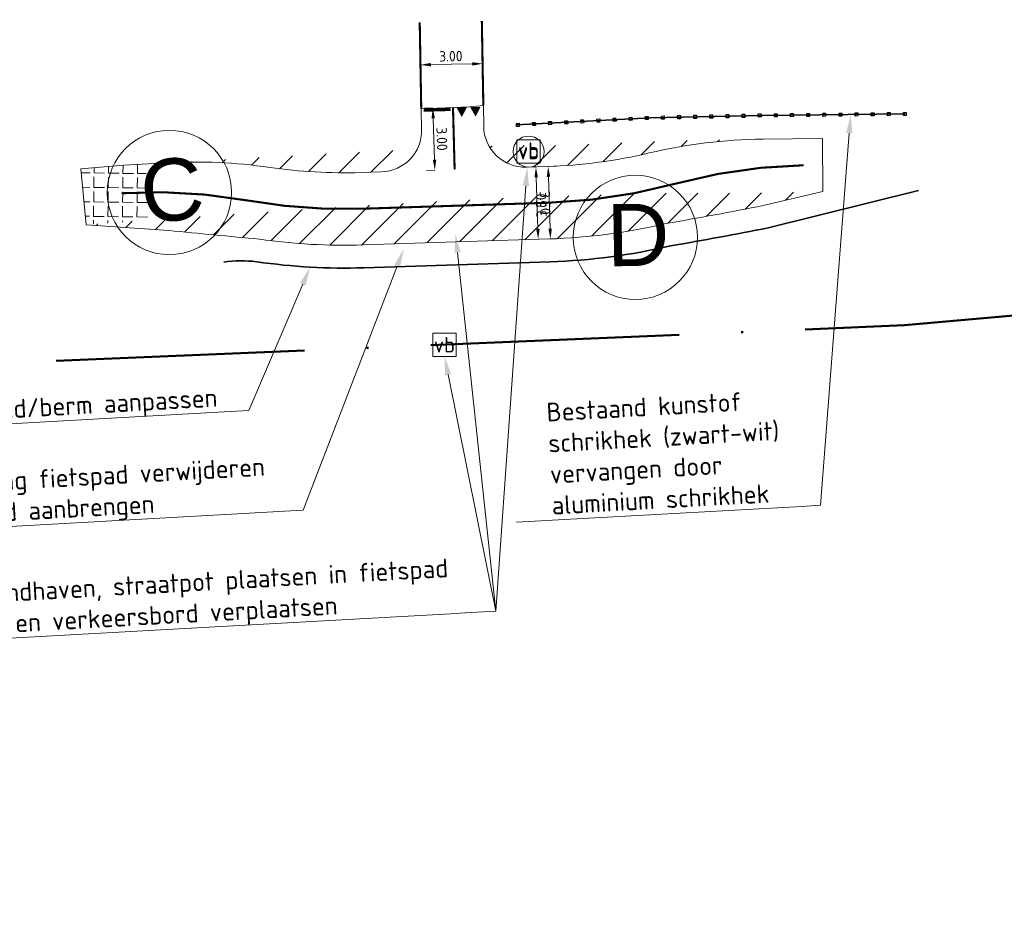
# Model space of a CAD drawing. Header units: metres. Extents: x 125342 to 129425, y 451189 to 457051.
# Tile 50 of 68: x 127780 to 127828, y 451854 to 451897. Entities that reach past the tile are written whole.
import ezdxf
from ezdxf import colors
from ezdxf.entities.mleader import LeaderData, LeaderLine
from ezdxf.enums import TextEntityAlignment as Align
from ezdxf.math import Vec2, Vec3

# ---------------------------------------------------------------- set-up
doc = ezdxf.new("R2010")
doc.units = ezdxf.units.M
for name, pattern in [('VW-1-1_STREEP', [2, 1, -1]), ('VW-30-270_STREEP', [3, 0.3, -2.7]), ('VW-5050_STREEP', [1, 0.5, -0.5]), ('XX-PROJECTGRENS', [18, 12, -3, 0, -3])]:
    doc.linetypes.add(name, pattern=pattern)
doc.layers.get('Defpoints').update_dxf_attribs({"color": 30})
doc.layers.add('B-RI-HWA', color=190, linetype='Continuous')
for name, color, linetype, lineweight in [('B-WE-VH-VERHARDING_ASFALT-A-500', 252, 'Continuous', 18), ('B-WE-VW-MARKERING_LANGS_STREEP_11_015-G', 7, 'VW-1-1_STREEP', 13), ('B-WE-VW-MARKERING_LANGS_STREEP_DOORGETROKKEN_010-G', 7, 'Continuous', 13), ('N-WE-BV-GELEIDECONSTRUCTIE_GELEIDEBARRIER-G', 210, 'BV-GELEIDEBARRIER', 35), ('N-WE-GW-BERM-G', 90, 'Continuous', 35), ('N-WE-KG-GRENS_PROJECT_NIEUW-G', 7, 'XX-PROJECTGRENS', 50), ('N-WE-VH-VERHARDING_ASFALT_FIETS_ZWART-O', 10, 'Continuous', 18), ('N-WE-VH-VERHARDING_TEGEL-O', 252, 'Continuous', 18), ('N-WE-VH-VERHARDING_VERBREDING_FIETSPAD', 252, 'Continuous', 18), ('N-WE-VW-MARKERING_DWARS_DRIEHOEK-G', 7, 'VW-HAAIETAND50-L-N', 35), ('N-WE-VW-MARKERING_DWARS_OVERSTEEK_KANALISATIESTREEP50_010-G', 7, 'VW-5050_STREEP', 13), ('N-WE-VW-MARKERING_LANGS_STREEP_30270_010-G', 7, 'VW-30-270_STREEP', 13), ('N-XX-VW-VERKEERSTEKEN_BORD-S', 255, 'Continuous', 25), ('N-XX-VW-VERKEERSTEKEN_DRAAGCONSTRUCTIE-S', 7, 'Continuous', 25), ('X-XX-AL-M', 7, 'Continuous', 18), ('X-XX-AL-T18', 7, 'Continuous', 18)]:
    doc.layers.add(name, color=color, linetype=linetype, lineweight=lineweight)
doc.styles.add('NLCS-ISO', font='NLCS-ISO.ttf')
doc.styles.add('NLCS-ISO-M200-T25', font='NLCS-ISO.ttf', dxfattribs={"height": 0.5})
doc.styles.add('NLCS-ISO-M500-T18', font='NLCS-ISO.ttf', dxfattribs={"height": 0.9})
doc.styles.get("Standard").update_dxf_attribs({"font": 'arial.ttf'})
doc.linetypes.add('BV-GELEIDEBARRIER', pattern='A,10,-3,[109,NLCS.shx,S=1,R=0,X=0,Y=0],-3', length=16)
doc.linetypes.add('CONTINUOUS-V', pattern='A,3.5,[24,NLCS.shx,S=0.5,R=0,X=0,Y=0],3.5', length=7)
doc.linetypes.add('VW-HAAIETAND50-L-N', pattern='A,0,-0.5,[150,NLCS.shx,S=1,R=0,X=-0.625,Y=0],-0.5', length=1)
doc.dimstyles.new('NLCS-M200-T25-PIJL_L2_H1', dxfattribs={"dimtxt": 0.5, "dimasz": 0.5, "dimexe": 0.4, "dimexo": 2, "dimgap": 0.14, "dimtad": 1, "dimzin": 3, "dimdsep": 46, "dimtxsty": 'NLCS-ISO-M200-T25', "dimcen": 2.5, "dimdle": 2, "dimclrd": 256, "dimclre": 256, "dimclrt": 7, "dimadec": 1, "dimazin": 0, "dimtfac": 1, "dimtdec": 3, "dimtofl": 0, "dimtmove": 0, "dimatfit": 1, "dimfxl": 0.4, "dimfxlon": 1, "dimtfillclr": 256, "dimtolj": 1, "dimtzin": 3, "dimlwd": -1, "dimlwe": -1, "dimarcsym": 0})
pattern_1 = [(45, (0, 50), (-0.7633217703, 0.7633217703), [])]

# ---------------------------------------------------------------- blocks, each defined once
blk = doc.blocks.new('*D40')
at = {"layer": 'Defpoints', "color": 0, "transparency": 16777216}
for p in [(127801.332, 451892.822), (127800.474, 451889.793), (127801.429, 451889.824)]:
    blk.add_point(p, dxfattribs=at)
at = {"layer": 'X-XX-AL-M', "linetype": 'Continuous', "transparency": 16777216}
for p, q in [((127800.377, 451892.791), (127799.977, 451892.779)), ((127800.393, 451892.292), (127800.457, 451890.293)), ((127800.474, 451889.793), (127800.074, 451889.78))]:
    blk.add_line(p, q, dxfattribs=at)
at = {"layer": 'X-XX-AL-M', "transparency": 16777216}
for points in [[(127800.476, 451892.294), (127800.31, 451892.289), (127800.377, 451892.791)], [(127800.541, 451890.295), (127800.374, 451890.29), (127800.474, 451889.793)]]:
    blk.add_solid(points, dxfattribs=at)
at = {"layer": 'X-XX-AL-M', "color": 7, "transparency": 16777216, "insert": (127800.815, 451891.299), "char_height": 0.5, "attachment_point": 5, "rotation": 271.842, "style": 'NLCS-ISO-M200-T25'}
blk.add_mtext('\\A1;3.00', dxfattribs=at)
blk = doc.blocks.new('*D41')
at = {"layer": 'Defpoints', "color": 0, "transparency": 16777216}
for p in [(127805.896, 451889.967), (127806.009, 451886.469), (127806.057, 451886.471)]:
    blk.add_point(p, dxfattribs=at)
at = {"layer": 'X-XX-AL-M', "linetype": 'Continuous', "transparency": 16777216}
for p, q in [((127805.945, 451889.969), (127806.345, 451889.982)), ((127805.961, 451889.469), (127806.041, 451886.971)), ((127806.057, 451886.471), (127806.457, 451886.484))]:
    blk.add_line(p, q, dxfattribs=at)
at = {"layer": 'X-XX-AL-M', "transparency": 16777216}
for points in [[(127805.878, 451889.467), (127806.044, 451889.472), (127805.945, 451889.969)], [(127805.958, 451886.968), (127806.125, 451886.973), (127806.057, 451886.471)]]:
    blk.add_solid(points, dxfattribs=at)
at = {"layer": 'X-XX-AL-M', "color": 7, "transparency": 16777216, "insert": (127805.615, 451888.092), "char_height": 0.5, "attachment_point": 5, "rotation": 91.8421, "style": 'NLCS-ISO-M200-T25'}
blk.add_mtext('\\A1;3.50', dxfattribs=at)
blk = doc.blocks.new('SIE-WEG_VERKEERSBORD-SO')
at = {"color": 0, "linetype": 'ByBlock', "lineweight": 18}
blk.add_lwpolyline([(-1.125, -1.125), (1.125, -1.125), (1.125, 1.125), (-1.125, 1.125)], close=True, dxfattribs=at)
at = {"color": 0, "linetype": 'ByBlock', "lineweight": 18, "style": 'NLCS-ISO'}
blk.add_text('vb', height=1.5, dxfattribs=at).set_placement((0, 0), align=Align.MIDDLE_CENTER)
blk = doc.blocks.new('SIE-WEG_PAAL_VERKEERSBORD-SO')
at = {"color": 0, "linetype": 'ByBlock', "lineweight": 18}
blk.add_circle((0, 0), 1.5, dxfattribs=at)
at = {"color": 0, "linetype": 'ByBlock', "lineweight": 18, "style": 'NLCS-ISO'}
blk.add_text('vb', height=1.5, dxfattribs=at).set_placement((0, 0.132), align=Align.MIDDLE_CENTER)
blk = doc.blocks.new('symbool met letter')
at = {"layer": 'N-WE-VH-VERHARDING_TEGEL-O'}
blk.add_circle((-0.003, -0.006), 3, dxfattribs=at)
blk.add_attdef('LETTER', (-1.389, -1.385), '', height=3)
blk = doc.blocks.new('*D85')
at = {"layer": 'Defpoints', "color": 0, "transparency": 16777216}
for p in [(127799.74, 451897.105), (127802.74, 451897.158), (127802.779, 451894.932)]:
    blk.add_point(p, dxfattribs=at)
at = {"layer": 'X-XX-AL-M', "linetype": 'Continuous', "transparency": 16777216}
for p, q in [((127802.775, 451895.158), (127802.786, 451894.532)), ((127799.775, 451895.105), (127799.786, 451894.479)), ((127800.279, 451894.888), (127802.279, 451894.923))]:
    blk.add_line(p, q, dxfattribs=at)
at = {"layer": 'X-XX-AL-M', "transparency": 16777216}
for points in [[(127800.278, 451894.971), (127800.281, 451894.804), (127799.779, 451894.879)], [(127802.277, 451895.006), (127802.28, 451894.84), (127802.779, 451894.932)]]:
    blk.add_solid(points, dxfattribs=at)
at = {"layer": 'X-XX-AL-M', "color": 7, "transparency": 16777216, "insert": (127801.246, 451895.295), "char_height": 0.5, "attachment_point": 5, "rotation": 1.0126, "style": 'NLCS-ISO-M200-T25'}
blk.add_mtext('\\A1;3.00', dxfattribs=at)
blk = doc.blocks.new('*D87')
at = {"layer": 'Defpoints', "color": 0, "transparency": 16777216}
for p in [(127805.896, 451889.967), (127805.465, 451886.452), (127806.009, 451886.469)]:
    blk.add_point(p, dxfattribs=at)
at = {"layer": 'X-XX-AL-M', "linetype": 'Continuous', "transparency": 16777216}
for p, q in [((127805.353, 451889.95), (127804.953, 451889.937)), ((127805.369, 451889.45), (127805.449, 451886.951)), ((127805.465, 451886.452), (127805.066, 451886.439))]:
    blk.add_line(p, q, dxfattribs=at)
at = {"layer": 'X-XX-AL-M', "transparency": 16777216}
for points in [[(127805.452, 451889.453), (127805.286, 451889.448), (127805.353, 451889.95)], [(127805.533, 451886.954), (127805.366, 451886.949), (127805.465, 451886.452)]]:
    blk.add_solid(points, dxfattribs=at)
at = {"layer": 'X-XX-AL-M', "color": 7, "transparency": 16777216, "insert": (127805.799, 451888.213), "char_height": 0.5, "attachment_point": 5, "rotation": 271.8421, "style": 'NLCS-ISO-M200-T25'}
blk.add_mtext('\\A1;3.50', dxfattribs=at)
blk = doc.blocks.new('*U88')
at = {"layer": 'B-RI-HWA'}
blk.add_lwpolyline([(0.002, 0.075), (0.134, 0.075), (0.134, -0.075), (0.002, -0.075)], close=True, dxfattribs=at)
blk = doc.blocks.new('*U89')
at = {"layer": 'N-WE-BV-GELEIDECONSTRUCTIE_GELEIDEBARRIER-G', "color": 0, "linetype": 'ByBlock', "lineweight": -2, "transparency": 16777216}
for p, rotation in [((127809.083, 451892.225), 3.051521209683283), ((127809.861, 451892.266), 3.051521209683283), ((127810.639, 451892.308), 3.051521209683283), ((127811.418, 451892.332), 1.225383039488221), ((127812.197, 451892.349), 1.225383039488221), ((127812.975, 451892.365), 1.225383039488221), ((127813.754, 451892.382), 1.225383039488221), ((127814.533, 451892.399), 1.225383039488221), ((127815.312, 451892.415), 1.225383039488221), ((127816.091, 451892.432), 1.225383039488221), ((127816.87, 451892.442), 0.5806275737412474), ((127817.649, 451892.45), 0.5806275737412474), ((127818.428, 451892.458), 0.5806275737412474), ((127819.208, 451892.466), 0.5806275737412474), ((127819.987, 451892.474), 0.5806275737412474), ((127820.766, 451892.482), 0.5806275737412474), ((127821.545, 451892.49), 0.5806275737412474), ((127822.324, 451892.498), 0.5806275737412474), ((127823.103, 451892.505), 0.5806275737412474), ((127804.415, 451891.976), 3.051521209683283), ((127805.193, 451892.017), 3.051521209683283), ((127805.971, 451892.059), 3.051521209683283), ((127806.749, 451892.1), 3.051521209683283), ((127807.527, 451892.142), 3.051521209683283), ((127808.305, 451892.183), 3.051521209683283)]:
    blk.add_blockref('*U88', p, dxfattribs=dict(at, rotation=rotation))

msp = doc.modelspace()

# ---------------------------------------------------------------- hatches: boundary and pattern name
at = {"layer": 'N-WE-VW-MARKERING_DWARS_DRIEHOEK-G'}
for points in [[(127802.017, 451892.83), (127801.517, 451892.816), (127801.779, 451892.357)], [(127802.682, 451892.847), (127802.182, 451892.834), (127802.444, 451892.374)]]:
    msp.add_hatch(color=256, dxfattribs=at).paths.add_polyline_path(points)

# ---------------------------------------------------------------- linework, layer by layer
at = {"layer": 'B-WE-VW-MARKERING_LANGS_STREEP_11_015-G', "const_width": 0.15, "flags": 128}
msp.add_lwpolyline([(127799.936, 451892.689), (127801.23, 451892.723)], dxfattribs=at)
at = {"layer": 'B-WE-VW-MARKERING_LANGS_STREEP_DOORGETROKKEN_010-G', "const_width": 0.1, "flags": 128}
msp.add_lwpolyline([(127801.429, 451889.824), (127801.35, 451892.815)], dxfattribs=at)
at = {"layer": 'N-WE-BV-GELEIDECONSTRUCTIE_GELEIDEBARRIER-G', "color": 10}
msp.add_lwpolyline([(127804.415, 451891.976), (127810.885, 451892.321), (127816.291, 451892.436), (127823.174, 451892.506)], dxfattribs=at)
at = {"layer": 'N-WE-GW-BERM-G', "flags": 128}
msp.add_lwpolyline([(127790.284, 451885.348, -0.069317), (127791.871, 451885.368, 0.043878), (127797.048, 451885.08), (127798.047, 451885.113), (127805.044, 451885.338), (127806.044, 451885.37, 0.049578), (127811.849, 451886.136, 0.006283), (127816.568, 451887.007), (127823.827, 451888.813)], format="xyb", dxfattribs=at)
at = {"layer": 'N-WE-VH-VERHARDING_ASFALT_FIETS_ZWART-O', "flags": 128}
msp.add_lwpolyline([(127819.212, 451888.769), (127816.334, 451888.082, -0.006299), (127811.63, 451887.214, -0.049868), (127806.009, 451886.469), (127805.009, 451886.437), (127798.012, 451886.212), (127797.012, 451886.18, -0.044117), (127792.001, 451886.461, -0.000701), (127787.624, 451886.876), (127783.63, 451887.155), (127783.387, 451889.857), (127785.463, 451890.03), (127787.513, 451890.145, -0.050079), (127792.504, 451889.925, 0.044117), (127796.9, 451889.678), (127797.899, 451889.71, 0.409977), (127799.835, 451891.745), (127799.817, 451892.749), (127802.144, 451892.852), (127802.815, 451892.914), (127802.832, 451891.899, 0.41846), (127804.896, 451889.935), (127805.896, 451889.967, 0.049868), (127810.827, 451890.621, -0.055387), (127816.309, 451891.287), (127819.186, 451891.316)], format="xyb", close=True, dxfattribs=at)
msp.add_lwpolyline([(127804.896, 451889.935), (127805.896, 451889.967)], dxfattribs=at)
at = {"layer": 'N-WE-VW-MARKERING_DWARS_OVERSTEEK_KANALISATIESTREEP50_010-G', "const_width": 0.1, "flags": 128}
for points in [[(127802.815, 451892.914), (127802.742, 451896.99)], [(127799.817, 451892.749), (127799.743, 451896.937)]]:
    msp.add_lwpolyline(points, dxfattribs=at)
at = {"layer": 'N-WE-VW-MARKERING_LANGS_STREEP_30270_010-G', "const_width": 0.1, "flags": 128}
msp.add_lwpolyline([(127818.275, 451890.029, 0.062217), (127812.14, 451889.15, -0.058681), (127805.952, 451888.218), (127796.956, 451887.929, -0.052476), (127791.371, 451888.336, 0.06058), (127785.345, 451888.677)], format="xyb", dxfattribs=at)

# ---------------------------------------------------------------- block references
at = {"layer": 'N-WE-BV-GELEIDECONSTRUCTIE_GELEIDEBARRIER-G', "color": 10, "linetype": 'CONTINUOUS-V', "lineweight": 5}
msp.add_blockref('*U89', (0, 0), dxfattribs=at)
at = {"layer": 'N-WE-VH-VERHARDING_TEGEL-O', "color": 7, "rotation": 0.941290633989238}
msp.add_blockref('symbool met letter', (127810.159, 451886.552), dxfattribs=at).add_auto_attribs({'LETTER': 'D'})
at = {"layer": 'N-XX-VW-VERKEERSTEKEN_BORD-S', "xscale": 0.5, "yscale": 0.5, "zscale": 0.5}
msp.add_blockref('SIE-WEG_VERKEERSBORD-SO', (127804.998, 451890.69), dxfattribs=at)
at = {"layer": 'N-XX-VW-VERKEERSTEKEN_DRAAGCONSTRUCTIE-S', "xscale": 0.5, "yscale": 0.5, "zscale": 0.5}
msp.add_blockref('SIE-WEG_PAAL_VERKEERSBORD-SO', (127804.998, 451890.69), dxfattribs=at)

# ---------------------------------------------------------------- dimensions: what is measured, and where the dimension line sits
at = {"layer": 'X-XX-AL-M'}
for base, p1, p2, angle, picture, middle in [((127802.779, 451894.932), (127799.74, 451897.105), (127802.74, 451897.158), 1.0126, '*D85', (127801.253, 451894.905)), ((127800.474, 451889.793), (127801.332, 451892.822), (127801.429, 451889.824), 271.842, '*D40', (127800.426, 451891.286)), ((127806.057, 451886.471), (127805.896, 451889.967), (127806.009, 451886.469), 271.8421, '*D41', (127806.005, 451888.104))]:
    dim = msp.add_linear_dim(base=base, p1=p1, p2=p2, angle=angle, dimstyle='NLCS-M200-T25-PIJL_L2_H1', dxfattribs=at)
    dim.commit()
    dim.dimension.update_dxf_attribs({"geometry": picture, "text_midpoint": middle, "dimtype": 161})

# ---------------------------------------------------------------- next in the draw order: leaders
at = {"layer": 'X-XX-AL-T18'}
ml = msp.add_multileader_mtext('Standard', dxfattribs=at)
ml.set_content('Peilbuis handhaven, straatpot plaatsen in fietspad^JHandwijzer verplaatsen', color=7, style='NLCS-ISO-M500-T18')
ml.set_leader_properties(color=256, lineweight=-1)
ml.build(insert=Vec2(0, 0))
ml.multileader.update_dxf_attribs({"text_left_attachment_type": 5, "text_right_attachment_type": 5, "dogleg_length": 0.9, "arrow_head_size": 0.9})
ctx = ml.context
ctx.base_point, ctx.char_height, ctx.arrow_head_size, ctx.landing_gap_size, ctx.plane_origin, ctx.plane_x_axis, ctx.plane_y_axis = Vec3(127773.624, 451866.833), 0.9, 0.9, 0.45, Vec3(127768.325, 451860.064), Vec3(0.998451, 0.055646), Vec3(-0.055646, 0.998451)
ctx.left_attachment, ctx.right_attachment = 5, 5
notes = []
notes.append((ctx, [(1, (1, 1, 0), (127803.413, 451868.494), (-0.998451, -0.055646), 0.9, [(0, [(127804.936, 451889.937)], 0, [])])]))
ctx.mtext.insert, ctx.mtext.text_direction, ctx.mtext.rotation, ctx.mtext.flow_direction = Vec3(127773.925, 451869.524), Vec3(0.998451, 0.055646), 0.055675, 5
ctx.mtext.has_bg_fill, ctx.mtext.bg_color, ctx.mtext.bg_scale_factor, ctx.mtext.bg_transparency, ctx.mtext.use_window_bg_color = 1, -1027028792, 1.5, 0, 1
for ctx, leaders in notes:
    for number, flags, end, landing, length, lines in leaders:
        leader = LeaderData()
        leader.index, (leader.has_last_leader_line, leader.has_dogleg_vector, leader.attachment_direction) = number, flags
        leader.last_leader_point, leader.dogleg_vector, leader.dogleg_length = Vec3(end), Vec3(landing), length
        for number, points, colour, breaks in lines:
            line = LeaderLine()
            line.index, line.vertices, line.color, line.breaks = number, Vec3.list(points), colors.encode_raw_color(colour), breaks
            leader.lines.append(line)
        ctx.leaders.append(leader)

# ---------------------------------------------------------------- next in the draw order: hatches: boundary and pattern name
at = {"layer": 'B-WE-VH-VERHARDING_ASFALT-A-500'}
h = msp.add_hatch(dxfattribs=at)
h.set_pattern_fill('ANSI31', color=5, scale=10)
h.set_pattern_definition(pattern_1)
h.paths.add_polyline_path([(127799.615, 451890.797), (127797.223, 451890.689), (127791.655, 451890.377), (127787.513, 451890.145, -0.050079), (127792.504, 451889.925, 0.044117), (127796.9, 451889.678), (127797.899, 451889.71, 0.272794)])
at = {"layer": 'N-WE-VH-VERHARDING_ASFALT_FIETS_ZWART-O'}
h = msp.add_hatch(dxfattribs=at)
h.set_pattern_fill('ANGLE', scale=0.1, angle=-0.7004)
h.set_pattern_definition([(359.29960862, (-94.4328, -0.3434), (0.008538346, 0.6984478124), [0.508, -0.1905]), (89.29960862, (-94.4328, -0.3434), (-0.6984478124, 0.008538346), [0.508, -0.1905])])
h.paths.add_polyline_path([(127786.488, 451890.088), (127785.463, 451890.03), (127783.387, 451889.857), (127783.509, 451888.506), (127786.753, 451887.387)])
h.paths.add_polyline_path([(127786.753, 451887.387), (127783.509, 451888.506), (127783.63, 451887.155), (127785.17, 451887.271)])

# ---------------------------------------------------------------- next in the draw order: dimensions: what is measured, and where the dimension line sits
at = {"layer": 'X-XX-AL-M'}
dim = msp.add_aligned_dim(p1=(127805.896, 451889.967), p2=(127806.009, 451886.469), distance=-0.543, dimstyle='NLCS-M200-T25-PIJL_L2_H1', dxfattribs=at)
dim.commit()
dim.dimension.update_dxf_attribs({"geometry": '*D87', "text_midpoint": (127805.799, 451888.213)})

# ---------------------------------------------------------------- next in the draw order: leaders
at = {"layer": 'X-XX-AL-T18'}
ml = msp.add_multileader_mtext('Standard', dxfattribs=at)
ml.set_content('Asfalt en fundering fietspad verwijderen^J en nieuw fietspad aanbrengen', color=7, style='NLCS-ISO-M500-T18')
ml.set_leader_properties(color=256, lineweight=-1)
ml.build(insert=Vec2(0, 0))
ml.multileader.update_dxf_attribs({"text_left_attachment_type": 5, "text_right_attachment_type": 5, "dogleg_length": 0.9, "arrow_head_size": 0.9})
ctx = ml.context
ctx.base_point, ctx.char_height, ctx.arrow_head_size, ctx.landing_gap_size, ctx.plane_origin, ctx.plane_x_axis, ctx.plane_y_axis = Vec3(127769.767, 451872.011), 0.9, 0.9, 0.45, Vec3(127761.334, 451858.158), Vec3(0.998451, 0.055646), Vec3(-0.055646, 0.998451)
ctx.left_attachment, ctx.right_attachment = 5, 5
notes = []
notes.append((ctx, [(1, (1, 1, 0), (127794.119, 451873.368), (-0.998451, -0.055646), 0.9, [(0, [(127798.977, 451886.002)], 0, [])])]))
ctx.mtext.insert, ctx.mtext.text_direction, ctx.mtext.rotation, ctx.mtext.flow_direction = Vec3(127770.068, 451874.701), Vec3(0.998451, 0.055646), 0.055675, 5
ctx.mtext.has_bg_fill, ctx.mtext.bg_color, ctx.mtext.bg_scale_factor, ctx.mtext.bg_transparency, ctx.mtext.use_window_bg_color = 1, -1027028792, 1.5, 0, 1
for ctx, leaders in notes:
    for number, flags, end, landing, length, lines in leaders:
        leader = LeaderData()
        leader.index, (leader.has_last_leader_line, leader.has_dogleg_vector, leader.attachment_direction) = number, flags
        leader.last_leader_point, leader.dogleg_vector, leader.dogleg_length = Vec3(end), Vec3(landing), length
        for number, points, colour, breaks in lines:
            line = LeaderLine()
            line.index, line.vertices, line.color, line.breaks = number, Vec3.list(points), colors.encode_raw_color(colour), breaks
            leader.lines.append(line)
        ctx.leaders.append(leader)

# ---------------------------------------------------------------- next in the draw order: leaders
ml = msp.add_multileader_mtext('Standard', dxfattribs=at)
ml.set_content('Peilbuis handhaven, straatpot plaatsen in fietspad^JHandwijzer en verkeersbord verplaatsen', color=7, style='NLCS-ISO-M500-T18')
ml.set_leader_properties(color=256, lineweight=-1)
ml.build(insert=Vec2(0, 0))
ml.multileader.update_dxf_attribs({"text_left_attachment_type": 5, "text_right_attachment_type": 5, "dogleg_length": 0.9, "arrow_head_size": 0.9})
ctx = ml.context
ctx.base_point, ctx.char_height, ctx.arrow_head_size, ctx.landing_gap_size, ctx.plane_origin, ctx.plane_x_axis, ctx.plane_y_axis = Vec3(127773.624, 451866.833), 0.9, 0.9, 0.45, Vec3(127784.567, 451847.192), Vec3(0.998451, 0.055646), Vec3(-0.055646, 0.998451)
ctx.left_attachment, ctx.right_attachment = 5, 5
notes = []
notes.append((ctx, [(1, (1, 1, 0), (127803.413, 451868.494), (-0.998451, -0.055646), 0.9, [(0, [(127801.473, 451886.709)], 0, [])])]))
ctx.mtext.insert, ctx.mtext.text_direction, ctx.mtext.rotation, ctx.mtext.flow_direction = Vec3(127773.925, 451869.524), Vec3(0.998451, 0.055646), 0.055675, 5
ctx.mtext.has_bg_fill, ctx.mtext.bg_color, ctx.mtext.bg_scale_factor, ctx.mtext.bg_transparency, ctx.mtext.use_window_bg_color = 1, -1027028792, 1.5, 0, 1
for ctx, leaders in notes:
    for number, flags, end, landing, length, lines in leaders:
        leader = LeaderData()
        leader.index, (leader.has_last_leader_line, leader.has_dogleg_vector, leader.attachment_direction) = number, flags
        leader.last_leader_point, leader.dogleg_vector, leader.dogleg_length = Vec3(end), Vec3(landing), length
        for number, points, colour, breaks in lines:
            line = LeaderLine()
            line.index, line.vertices, line.color, line.breaks = number, Vec3.list(points), colors.encode_raw_color(colour), breaks
            leader.lines.append(line)
        ctx.leaders.append(leader)

# ---------------------------------------------------------------- next in the draw order: block references
at = {"layer": 'N-WE-VH-VERHARDING_TEGEL-O', "color": 7, "rotation": 6.384838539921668}
msp.add_blockref('symbool met letter', (127787.661, 451888.719), dxfattribs=at).add_auto_attribs({'LETTER': 'C'})
at = {"layer": 'N-XX-VW-VERKEERSTEKEN_BORD-S', "xscale": 0.5, "yscale": 0.5, "zscale": 0.5}
msp.add_blockref('SIE-WEG_VERKEERSBORD-SO', (127800.938, 451881.362), dxfattribs=at)

# ---------------------------------------------------------------- next in the draw order: leaders
at = {"layer": 'X-XX-AL-T18'}
ml = msp.add_multileader_mtext('Standard', dxfattribs=at)
ml.set_content('Talud/berm aanpassen', color=7, style='NLCS-ISO-M500-T18')
ml.set_leader_properties(color=256, lineweight=-1)
ml.build(insert=Vec2(0, 0))
ml.multileader.update_dxf_attribs({"text_left_attachment_type": 5, "text_right_attachment_type": 5, "dogleg_length": 0.9, "arrow_head_size": 0.9})
ctx = ml.context
ctx.base_point, ctx.char_height, ctx.arrow_head_size, ctx.landing_gap_size, ctx.plane_origin, ctx.plane_x_axis, ctx.plane_y_axis = Vec3(127777.481, 451877.405), 0.9, 0.9, 0.45, Vec3(127753.677, 451856.819), Vec3(0.998451, 0.055646), Vec3(-0.055646, 0.998451)
ctx.left_attachment, ctx.right_attachment = 5, 5
notes = []
notes.append((ctx, [(1, (1, 1, 0), (127791.499, 451878.186), (-0.998451, -0.055646), 0.9, [(0, [(127794.453, 451885.111)], 0, [])])]))
ctx.mtext.insert, ctx.mtext.text_direction, ctx.mtext.rotation, ctx.mtext.flow_direction = Vec3(127777.865, 451878.598), Vec3(0.998451, 0.055646), 0.055675, 5
ctx.mtext.has_bg_fill, ctx.mtext.bg_color, ctx.mtext.bg_scale_factor, ctx.mtext.bg_transparency, ctx.mtext.use_window_bg_color = 1, -1027028792, 1.5, 0, 1
for ctx, leaders in notes:
    for number, flags, end, landing, length, lines in leaders:
        leader = LeaderData()
        leader.index, (leader.has_last_leader_line, leader.has_dogleg_vector, leader.attachment_direction) = number, flags
        leader.last_leader_point, leader.dogleg_vector, leader.dogleg_length = Vec3(end), Vec3(landing), length
        for number, points, colour, breaks in lines:
            line = LeaderLine()
            line.index, line.vertices, line.color, line.breaks = number, Vec3.list(points), colors.encode_raw_color(colour), breaks
            leader.lines.append(line)
        ctx.leaders.append(leader)

# ---------------------------------------------------------------- next in the draw order: leaders
ml = msp.add_multileader_mtext('Standard', dxfattribs=at)
ml.set_content('Peilbuis handhaven, straatpot plaatsen in fietspad^JHandwijzer en verkeersbord verplaatsen', color=7, style='NLCS-ISO-M500-T18')
ml.set_leader_properties(color=256, lineweight=-1)
ml.build(insert=Vec2(0, 0))
ml.multileader.update_dxf_attribs({"text_left_attachment_type": 5, "text_right_attachment_type": 5, "dogleg_length": 0.9, "arrow_head_size": 0.9})
ctx = ml.context
ctx.base_point, ctx.char_height, ctx.arrow_head_size, ctx.landing_gap_size, ctx.plane_origin, ctx.plane_x_axis, ctx.plane_y_axis = Vec3(127773.624, 451866.833), 0.9, 0.9, 0.45, Vec3(127784.567, 451847.192), Vec3(0.998451, 0.055646), Vec3(-0.055646, 0.998451)
ctx.left_attachment, ctx.right_attachment = 5, 5
notes = []
notes.append((ctx, [(1, (1, 1, 0), (127803.413, 451868.494), (-0.998451, -0.055646), 0.9, [(0, [(127800.938, 451880.799)], 0, [])])]))
ctx.mtext.insert, ctx.mtext.text_direction, ctx.mtext.rotation, ctx.mtext.flow_direction = Vec3(127773.925, 451869.524), Vec3(0.998451, 0.055646), 0.055675, 5
ctx.mtext.has_bg_fill, ctx.mtext.bg_color, ctx.mtext.bg_scale_factor, ctx.mtext.bg_transparency, ctx.mtext.use_window_bg_color = 1, -1027028792, 1.5, 0, 1
for ctx, leaders in notes:
    for number, flags, end, landing, length, lines in leaders:
        leader = LeaderData()
        leader.index, (leader.has_last_leader_line, leader.has_dogleg_vector, leader.attachment_direction) = number, flags
        leader.last_leader_point, leader.dogleg_vector, leader.dogleg_length = Vec3(end), Vec3(landing), length
        for number, points, colour, breaks in lines:
            line = LeaderLine()
            line.index, line.vertices, line.color, line.breaks = number, Vec3.list(points), colors.encode_raw_color(colour), breaks
            leader.lines.append(line)
        ctx.leaders.append(leader)

# ---------------------------------------------------------------- next in the draw order: linework, layer by layer
at = {"layer": 'N-WE-KG-GRENS_PROJECT_NIEUW-G', "flags": 128}
msp.add_lwpolyline([(129300.888, 452079.925), (129283.995, 452089.514), (129278.327, 452084.13), (129270.394, 452078.618), (129261.786, 452073.43), (129251.682, 452069.279), (129241.757, 452065.997), (129236.384, 452064.81), (129223.555, 452063.692), (129215.507, 452063.035), (129204.264, 452064.541), (129193.455, 452065.988), (129189.725, 452066.488), (129128.498, 452077.64), (129099.335, 452078.944), (129071.563, 452076.547), (128999.826, 452072.197), (128975.028, 452071.148), (128957.103, 452070.39), (128929.971, 452069.242), (128904.305, 452066.716), (128903.916, 452070.672), (128869.582, 452068.104), (128868.579, 452063.246), (128847.042, 452060.212), (128813.374, 452055.766), (128787.643, 452051.283), (128753.128, 452045.269), (128723.643, 452038.073), (128700.726, 452030.747), (128678.474, 452022.32), (128650.002, 452010.523), (128624.649, 451998.075), (128606.992, 451989.406), (128592.968, 451982.52), (128591.82, 451985.026), (128554.026, 451968.212), (128547.07, 451965.185), (128548.101, 451962.817), (128516.658, 451945.515), (128489.429, 451933.086), (128461.67, 451923.564), (128434.458, 451913.834), (128383.155, 451904.479), (128348.844, 451901.122), (128299.19, 451899.983), (128237.689, 451900.992), (128204.759, 451901.533), (128099.4, 451903.262), (128058.736, 451903.929), (128010.208, 451904.726), (127955.673, 451905.621), (127901.325, 451906.513), (127901.464, 451914.983), (127870.698, 451915.488), (127870.623, 451910.881), (127844.015, 451909.865), (127816.053, 451911.439), (127797.768, 451912.185), (127780.996, 451913.281), (127756.714, 451904.453), (127736.312, 451899.223), (127714.561, 451891.787), (127704.816, 451887.656), (127690.219, 451880.288), (127665.635, 451864.639), (127643.407, 451846.476), (127620.255, 451826.896), (127605.332, 451813.53), (127583.364, 451796.255), (127558.385, 451778.888), (127544.667, 451769.378), (127537.544, 451764.695), (127535.833, 451763.525), (127528.38, 451759.288), (127514.488, 451751.952), (127506.086, 451747.605), (127500.238, 451745.288), (127451.38, 451723.725), (127445.614, 451720.708), (127440.858, 451718.953), (127431.246, 451715.568), (127421.06, 451712.101), (127402.316, 451705.49), (127400.104, 451704.71), (127396.955, 451703.6), (127375.984, 451696.56), (127350.907, 451687.847), (127344.928, 451685.821), (127334.644, 451682.336), (127331.279, 451681.372), (127322.109, 451678.718), (127308.202, 451674.909), (127295.337, 451671.762), (127284.248, 451668.536), (127283.625, 451668.378), (127215.959, 451654.207), (127193.374, 451648.276), (127179.175, 451643.738), (127170.143, 451639.909), (127144.425, 451625.911), (127142.437, 451624.863), (127133.607, 451620.861), (127128.781, 451618.706), (127121.462, 451615.922), (127118.05, 451614.783), (127113.567, 451613.231), (127106.937, 451611.505), (127103.059, 451610.065), (127082.48, 451606.885), (127064.863, 451603.486), (127048.59, 451600.38), (127040.299, 451598.941), (127011.996, 451593.611), (127000.502, 451591.573), (126980.382, 451588.207), (126934.998, 451583.806), (126923.636, 451582.402), (126916.179, 451581.669), (126909.279, 451580.94), (126901.137, 451580.071), (126889.239, 451578.694), (126884.542, 451578.204), (126876.34, 451577.473), (126867.164, 451576.575), (126859.027, 451575.788), (126850.425, 451574.905), (126789.649, 451569.318), (126769.054, 451567.67), (126760.445, 451567.925), (126747.162, 451569.001), (126735.955, 451567.685), (126718.893, 451565.958), (126694.276, 451563.465), (126688.577, 451562.888), (126688.83, 451560.387), (126664.678, 451559.795), (126628.388, 451563.478), (126629.094, 451569.14), (126618.041, 451570.532), (126599.508, 451572.696), (126597.158, 451567.553), (126553.146, 451572.817), (126527.511, 451574.453), (126502.012, 451574.939), (126458.696, 451576.072), (126419.774, 451575.218), (126375.819, 451571.631), (126341.938, 451564.821), (126317.004, 451560.361), (126299.964, 451558.197), (126279.59, 451557.685), (126266.673, 451558.618), (126237.785, 451561.866), (126210.616, 451565.372), (126182.141, 451569.154), (126167.049, 451571.281), (126142.661, 451574.814), (126143.587, 451582.456), (126098.903, 451586.802), (126098.107, 451580.613), (126042.457, 451586.263), (126019.112, 451592.581), (126008.693, 451594.543), (126007.877, 451596.43), (125988.323, 451598.966), (125940.893, 451602.958), (125940.143, 451597.294), (125904.224, 451592.554), (125883.348, 451589.234), (125867.76, 451584.157), (125840.573, 451573.904), (125815.612, 451562.497), (125792.598, 451547.608), (125769.395, 451532.595), (125724.352, 451494.254), (125705.126, 451477.894), (125677.65, 451453.675), (125637.404, 451414.864), (125603.602, 451385.092), (125589.326, 451373.588), (125575.327, 451362.958), (125559.516, 451353.388), (125546.696, 451346.553), (125524.566, 451334.165), (125505.515, 451323.615), (125480.507, 451312.463), (125459.491, 451302.018), (125419.025, 451281.734), (125397.854, 451270.607), (125379.968, 451260.576), (125387.132, 451251.911), (125397.843, 451241.238), (125406.22, 451247.537), (125422.044, 451258.841), (125433.646, 451266.945), (125447.293, 451274.062), (125455.671, 451278.211), (125469.618, 451285.401), (125492.119, 451296.913), (125497.059, 451299.283), (125499.409, 451300.481), (125505.688, 451303.681), (125521.893, 451311.957), (125529.216, 451315.512), (125530.093, 451315.953), (125540.102, 451320.995), (125550.362, 451326.383), (125553.218, 451328.024), (125559.848, 451331.725), (125566.273, 451335.586), (125568.481, 451336.772), (125575.661, 451341.479), (125585.505, 451348.194), (125591.157, 451352.36), (125596.349, 451356.113), (125601.205, 451359.623), (125616.987, 451372.353), (125621.336, 451376.001), (125632.021, 451385.237), (125655.056, 451406.147), (125668.787, 451418.589), (125674.144, 451423.457), (125681.79, 451430.61), (125688.026, 451436.198), (125694.465, 451442.084), (125697.029, 451444.368), (125706.888, 451453.384), (125715.59, 451461.506), (125729.569, 451473.671), (125734.222, 451477.993), (125745.059, 451487.552), (125759.466, 451499.952), (125767.881, 451507.688), (125777.82, 451515.85), (125783.489, 451520.433), (125790.532, 451525.392), (125798.181, 451530.726), (125798.325, 451530.827), (125805.894, 451535.261), (125805.899, 451535.253), (125805.894, 451535.261), (125813.793, 451539.716), (125816.086, 451541.149), (125821.007, 451543.755), (125828.977, 451547.465), (125833.624, 451549.646), (125841.494, 451553.256), (125851.862, 451557.868), (125863.23, 451562.182), (125870.826, 451565.016), (125885.394, 451569.409), (125889.467, 451570.614), (125895.915, 451572.146), (125908.835, 451574.987), (125913.908, 451575.793), (125913.908, 451575.791), (125913.908, 451575.793), (125923.48, 451577.079), (125928.829, 451577.885), (125937.027, 451578.444), (125948.775, 451579.308), (125956.174, 451579.291), (125968.672, 451579.181), (125980.073, 451577.868), (125988.37, 451576.862), (125990.698, 451576.58), (125999.544, 451575.434), (126001.454, 451575.177), (126006.248, 451574.48), (126012.908, 451573.508), (126047.193, 451569.701), (126049.868, 451569.403), (126066.623, 451567.312), (126093.744, 451562.155), (126191.511, 451547.801), (126240.936, 451544.974), (126251.094, 451543.806), (126272.733, 451541.948), (126292.239, 451540.907), (126311.923, 451543.224), (126337.52, 451547.637), (126360.272, 451552.103), (126375.299, 451554.538), (126378.023, 451554.891), (126382.275, 451555.443), (126382.925, 451555.418), (126395.227, 451557.101), (126401.975, 451557.737), (126406.343, 451558.149), (126409.654, 451558.461), (126415.08, 451558.939), (126435.009, 451560.077), (126454.763, 451560.213), (126475.117, 451560.1), (126490.796, 451559.735), (126493.972, 451559.786), (126512.701, 451559.622), (126516.569, 451559.363), (126528.63, 451558.681), (126541.308, 451558.264), (126547.86, 451557.942), (126560.613, 451556.399), (126578.244, 451554.308), (126583.045, 451553.686), (126587.696, 451553.038), (126602.951, 451551.297), (126610.065, 451550.33), (126617.18, 451549.579), (126632.46, 451547.762), (126641.312, 451546.817), (126650.915, 451545.647), (126655.597, 451545.355), (126664.393, 451544.805), (126668.119, 451544.457), (126676.596, 451544.612), (126689.224, 451544.87), (126693.449, 451545.422), (126712.953, 451546.86), (126730.456, 451548.571), (126740.682, 451549.427), (126744.248, 451549.78), (126746.256, 451549.915), (126763.238, 451548.691), (126774.74, 451549.348), (126778.716, 451549.607), (126780.941, 451549.752), (126789.567, 451551.332), (126815.394, 451556.05), (126825.771, 451557.007), (126846.9, 451558.695), (126866.953, 451560.333), (126896.633, 451562.727), (126901.234, 451563.03), (126907.51, 451563.634), (126922.612, 451565.093), (126939.94, 451566.804), (126942.79, 451567.156), (126954.978, 451568.872), (126958.143, 451569.317), (126982.996, 451572.833), (126996.907, 451574.905), (126997.498, 451574.993), (126999.948, 451575.469), (127001.91, 451575.827), (127005.429, 451576.47), (127013.955, 451578.199), (127018.225, 451579.066), (127027.007, 451580.69), (127042.002, 451583.386), (127058.992, 451586.529), (127069.599, 451588.124), (127084.599, 451590.369), (127105.155, 451594.2), (127124.078, 451599.59), (127167.509, 451620.373), (127183.572, 451626.959), (127206.788, 451633.721), (127358.772, 451670.938), (127386.312, 451680.584), (127472.662, 451709.824), (127498.935, 451718.976), (127534.926, 451729.423), (127544.073, 451734.488), (127565.631, 451741.73), (127573.79, 451738.675), (127587.752, 451732.098), (127595.567, 451740.834), (127593.609, 451748.631), (127601.029, 451761.122), (127608.016, 451771.346), (127632.855, 451795.825), (127636.711, 451801.815), (127640.107, 451807.105), (127648.005, 451814.038), (127662.275, 451832.048), (127682.811, 451847.245), (127701.162, 451859.555), (127727.131, 451868.983), (127744.76, 451875.552), (127780.27, 451880.501), (127823.149, 451882.3), (127833.708, 451883.253), (127842.121, 451884.246), (127861.58, 451884.694), (127871.951, 451884.935), (127924.043, 451882.726), (127930.489, 451882.692), (127938.306, 451882.677), (127952.513, 451882.749), (127977.38, 451882.221), (128016.044, 451881.572), (128035.585, 451881.155), (128064.451, 451880.569), (128076.278, 451880.383), (128082.178, 451880.264), (128114.934, 451879.513), (128137.906, 451879.075), (128160.133, 451878.647), (128176.848, 451878.331), (128198.587, 451877.954), (128210.489, 451877.719), (128217.086, 451877.545), (128221.028, 451877.459), (128248.247, 451876.902), (128265.615, 451876.546), (128278.516, 451876.25), (128292.365, 451875.967), (128306.943, 451875.835), (128325.777, 451875.69), (128331.782, 451875.306), (128335.09, 451874.997), (128343.069, 451874.09), (128353.201, 451872.331), (128359.527, 451871.079), (128362.359, 451870.332), (128365.05, 451869.58), (128376.509, 451866.991), (128388.528, 451868.035), (128398.681, 451872.437), (128399.652, 451881.315), (128398.234, 451888.254), (128433.209, 451896.648), (128469.643, 451907.292), (128491.502, 451915.289), (128510.577, 451923.58), (128527.271, 451930.835), (128544.986, 451939.696), (128566.878, 451950.646), (128585.308, 451959.864), (128590.126, 451939.751), (128590.553, 451937.97), (128608.829, 451944.543), (128637.307, 451954.786), (128628.74, 451975.63), (128639.64, 451980.725), (128646.054, 451986.489), (128650.341, 451990.341), (128668.315, 451998.844), (128696.904, 452010.146), (128718.888, 452018.837), (128757.596, 452029.551), (128784.9, 452036.566), (128820.01, 452039.825), (128838.707, 452040.859), (128861.27, 452043.183), (128860.5, 452030.896), (128859.864, 452026.702), (128882.241, 452028.277), (128900.796, 452029.49), (128909.809, 452034.387, 0.005), (128910.141, 452034.572), (128916.732, 452038.325), (128921.769, 452040.785), (128922.845, 452041.28), (128927.328, 452043.09), (128929.697, 452043.84), (128930.15, 452043.942), (128937.187, 452045.225), (128940.435, 452045.699), (128946.097, 452046.241), (128948.676, 452046.474, -0.000713), (128948.693, 452046.476), (128999.871, 452050.949), (129022.884, 452053.029), (129027.471, 452053.456), (129029.344, 452053.63), (129035.562, 452054.038, -0.000296), (129054.009, 452055.632, -0.020631), (129088.243, 452057.152, 0.002469), (129115.723, 452056.855, -0.027474), (129126.246, 452056.215), (129146.31, 452053.882), (129195.537, 452045.11, 0.018306), (129226.524, 452040.752, 0.001809), (129229.601, 452040.445, 0.003318), (129231.207, 452040.311, 0.009794), (129236.59, 452040.004, 0.033065), (129246.96, 452040.013, 0.064188), (129266.051, 452043.734), (129267.309, 452044.071), (129271.082, 452045.276), (129283.31, 452053.007), (129286.004, 452055.521), (129286.631, 452056.219), (129287.888, 452057.628), (129292.088, 452064.711), (129300.888, 452079.925)], format="xyb", close=True, dxfattribs=at)

# ---------------------------------------------------------------- next in the draw order: leaders
at = {"layer": 'X-XX-AL-T18'}
ml = msp.add_multileader_mtext('Standard', dxfattribs=at)
ml.set_content('Bestaand kunstof schrikhek (zwart-wit) vervangen door aluminium schrikhek', color=7, style='NLCS-ISO-M500-T18')
ml.set_leader_properties(color=256, lineweight=-1)
ml.build(insert=Vec2(0, 0))
ml.multileader.update_dxf_attribs({"text_left_attachment_type": 5, "text_right_attachment_type": 5, "dogleg_length": 0.9, "arrow_head_size": 0.9})
ctx = ml.context
ctx.base_point, ctx.char_height, ctx.arrow_head_size, ctx.landing_gap_size, ctx.plane_origin, ctx.plane_x_axis, ctx.plane_y_axis = Vec3(127805.706, 451872.862), 0.9, 0.9, 0.45, Vec3(127781.036, 451860.132), Vec3(0.998451, 0.055646), Vec3(-0.055646, 0.998451)
ctx.left_attachment, ctx.right_attachment = 5, 5
notes = []
notes.append((ctx, [(1, (1, 1, 0), (127819.096, 451873.608), (-0.998451, -0.055646), 0.9, [(0, [(127820.554, 451892.48)], 0, [])])]))
ctx.mtext.insert, ctx.mtext.text_direction, ctx.mtext.rotation, ctx.mtext.width, ctx.mtext.flow_direction = Vec3(127805.84, 451878.548), Vec3(0.998451, 0.055646), 0.055675, 13.2169, 5
ctx.mtext.has_bg_fill, ctx.mtext.bg_color, ctx.mtext.bg_scale_factor, ctx.mtext.bg_transparency, ctx.mtext.use_window_bg_color = 1, -1027028792, 1.5, 0, 1
for ctx, leaders in notes:
    for number, flags, end, landing, length, lines in leaders:
        leader = LeaderData()
        leader.index, (leader.has_last_leader_line, leader.has_dogleg_vector, leader.attachment_direction) = number, flags
        leader.last_leader_point, leader.dogleg_vector, leader.dogleg_length = Vec3(end), Vec3(landing), length
        for number, points, colour, breaks in lines:
            line = LeaderLine()
            line.index, line.vertices, line.color, line.breaks = number, Vec3.list(points), colors.encode_raw_color(colour), breaks
            leader.lines.append(line)
        ctx.leaders.append(leader)

# ---------------------------------------------------------------- next in the draw order: hatches: boundary and pattern name
at = {"layer": 'B-WE-VH-VERHARDING_ASFALT-A-500'}
h = msp.add_hatch(dxfattribs=at)
h.set_pattern_fill('ANSI31', color=5, scale=10)
h.set_pattern_definition(pattern_1)
h.paths.add_polyline_path([(127810.827, 451890.621, -0.055387), (127816.309, 451891.287), (127814.776, 451891.271, 0.008535), (127807.074, 451891.006, -0.025232), (127804.131, 451891.002), (127803.088, 451890.955, 0.279765), (127804.896, 451889.935), (127805.896, 451889.967, 0.049868)])
at = {"layer": 'N-WE-VH-VERHARDING_VERBREDING_FIETSPAD'}
h = msp.add_hatch(dxfattribs=at)
h.set_pattern_fill('ANSI31', color=256, scale=0.34)
h.set_pattern_definition(pattern_1)
h.paths.add_polyline_path([(127816.334, 451888.082), (127819.212, 451888.769, -0.00709), (127814.126, 451888.679, -0.003825), (127811.515, 451888.689), (127811.315, 451888.659, 0.003532), (127805.96, 451888.524, 0.005213), (127802.345, 451888.369), (127797.905, 451888.133), (127797.811, 451888.128, 0.001728), (127791.864, 451887.746, 0.001614), (127785.17, 451887.271), (127784.609, 451887.229), (127783.953, 451887.18, 0.000582), (127783.63, 451887.155), (127787.624, 451886.876, 0.000701), (127792.001, 451886.461, 0.044117), (127797.012, 451886.18), (127798.012, 451886.212), (127805.009, 451886.437), (127806.008, 451886.469, 0.049868), (127811.63, 451887.214, 0.006299)])

doc.saveas('drawing.dxf')
